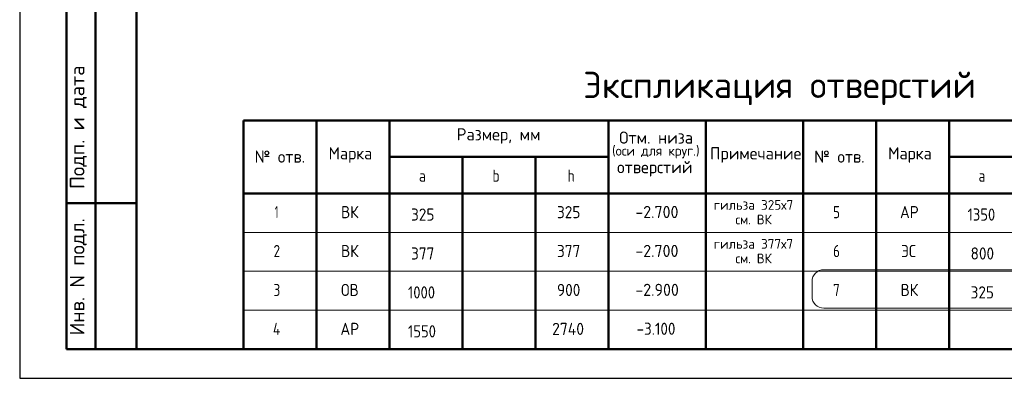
# Model space of a CAD drawing. Header units: millimetres. Extents: x 0 to 21000, y 0 to 14850.
# Tile 1 of 16: x 0 to 8432, y 0 to 3072. Entities that reach past the tile are written whole.
import ezdxf

# ---------------------------------------------------------------- set-up
doc = ezdxf.new("R2010")
doc.units = ezdxf.units.MM
doc.layers.add('Standard', color=7, linetype='Continuous', lineweight=25)
doc.layers.add('Общий01', color=7, linetype='Continuous', lineweight=13)
doc.styles.add('ISOCPEUR', font='txt')

msp = doc.modelspace()

# ---------------------------------------------------------------- linework, layer by layer
at = {"layer": 'Standard', "color": 7, "linetype": 'Continuous', "lineweight": 25, "transparency": 33554687}
msp.add_line((1000, 14600), (1000, 529.1), dxfattribs=at)
at = {"layer": 'Standard', "color": 7, "linetype": 'Continuous', "lineweight": 50, "transparency": 33554687}
for p, q in [((400, 250), (400, 4500)), ((400, 250), (400, 4500)), ((650, 250), (650, 4500)), ((1916.7, 2208.3), (6708.3, 2208.3)), ((1916.7, 2208.3), (1916.7, 1583.3)), ((2541.7, 2208.3), (2541.7, 1583.3)), ((3166.7, 2208.3), (3166.7, 1583.3)), ((5041.7, 2208.3), (5041.7, 1583.3)), ((5875, 2208.3), (5875, 1583.3)), ((6708.3, 2208.3), (11500, 2208.3)), ((6708.3, 2208.3), (6708.3, 1583.3)), ((6708.3, 2208.3), (6708.3, 1583.3)), ((7333.3, 2208.3), (7333.3, 1583.3)), ((7958.3, 2208.3), (7958.3, 1583.3)), ((3166.7, 1895.8), (5041.7, 1895.8)), ((3791.7, 1895.8), (3791.7, 1583.3)), ((4416.7, 1895.8), (4416.7, 1583.3)), ((7958.3, 1895.8), (9833.3, 1895.8)), ((1916.7, 1583.3), (6708.3, 1583.3)), ((1916.7, 1583.3), (1916.7, 1250)), ((2541.7, 1583.3), (2541.7, 1250)), ((3166.7, 1583.3), (3166.7, 1250)), ((3791.7, 1583.3), (3791.7, 1250)), ((4416.7, 1583.3), (4416.7, 1250)), ((5041.7, 1583.3), (5041.7, 1250)), ((5875, 1583.3), (5875, 1250)), ((6708.3, 1583.3), (11500, 1583.3)), ((6708.3, 1583.3), (6708.3, 1250)), ((6708.3, 1583.3), (6708.3, 1250)), ((7333.3, 1583.3), (7333.3, 916.7)), ((7958.3, 1583.3), (7958.3, 916.7)), ((400, 1500), (1000, 1500)), ((1916.7, 1250), (1916.7, 916.7)), ((2541.7, 1250), (2541.7, 916.7)), ((3166.7, 1250), (3166.7, 916.7)), ((3791.7, 1250), (3791.7, 916.7)), ((4416.7, 1250), (4416.7, 916.7)), ((5041.7, 1250), (5041.7, 916.7)), ((5875, 1250), (5875, 916.7)), ((6708.3, 1250), (6708.3, 916.7)), ((6708.3, 1250), (6708.3, 916.7)), ((1916.7, 916.7), (1916.7, 583.3)), ((2541.7, 916.7), (2541.7, 583.3)), ((3166.7, 916.7), (3166.7, 583.3)), ((3791.7, 916.7), (3791.7, 583.3)), ((4416.7, 916.7), (4416.7, 583.3)), ((5041.7, 916.7), (5041.7, 583.3)), ((5875, 916.7), (5875, 583.3)), ((6708.3, 916.7), (6708.3, 583.3)), ((6708.3, 916.7), (6708.3, 583.3)), ((7333.3, 916.7), (7333.3, 583.3)), ((7958.3, 916.7), (7958.3, 583.3)), ((1916.7, 583.3), (1916.7, 250)), ((2541.7, 583.3), (2541.7, 250)), ((3166.7, 583.3), (3166.7, 250)), ((3791.7, 583.3), (3791.7, 250)), ((4416.7, 583.3), (4416.7, 250)), ((5041.7, 583.3), (5041.7, 250)), ((5875, 583.3), (5875, 250)), ((6708.3, 583.3), (6708.3, 250)), ((6708.3, 583.3), (6708.3, 250)), ((7333.3, 583.3), (7333.3, 250)), ((7958.3, 583.3), (7958.3, 250)), ((1000, 250), (400, 250)), ((1916.7, 250), (2541.7, 250)), ((2541.7, 250), (3166.7, 250)), ((3166.7, 250), (3791.7, 250)), ((3791.7, 250), (4416.7, 250)), ((4416.7, 250), (5041.7, 250)), ((5041.7, 250), (5875, 250)), ((5875, 250), (6708.3, 250)), ((6708.3, 250), (7333.3, 250)), ((7333.3, 250), (7958.3, 250)), ((7958.3, 250), (8583.3, 250))]:
    msp.add_line(p, q, dxfattribs=at)
at = {"layer": 'Standard', "color": 7, "linetype": 'Continuous', "lineweight": 13, "transparency": 33554687}
for p, q in [((1916.7, 1583.3), (6708.3, 1583.3)), ((1916.7, 1583.3), (6708.3, 1583.3)), ((1916.7, 1583.3), (6708.3, 1583.3)), ((6708.3, 1583.3), (11500, 1583.3)), ((6708.3, 1583.3), (11500, 1583.3)), ((6708.3, 1583.3), (11500, 1583.3)), ((1916.7, 1250), (2541.7, 1250)), ((2541.7, 1250), (3166.7, 1250)), ((3166.7, 1250), (3791.7, 1250)), ((3791.7, 1250), (4416.7, 1250)), ((4416.7, 1250), (5041.7, 1250)), ((5041.7, 1250), (5875, 1250)), ((5875, 1250), (6708.3, 1250)), ((6708.3, 1250), (7333.3, 1250)), ((7333.3, 1250), (7958.3, 1250)), ((7958.3, 1250), (8583.3, 1250)), ((1916.7, 916.7), (2541.7, 916.7)), ((2541.7, 916.7), (3166.7, 916.7)), ((3166.7, 916.7), (3791.7, 916.7)), ((3791.7, 916.7), (4416.7, 916.7)), ((4416.7, 916.7), (5041.7, 916.7)), ((5041.7, 916.7), (5875, 916.7)), ((5875, 916.7), (6708.3, 916.7)), ((6708.3, 916.7), (7333.3, 916.7)), ((7333.3, 916.7), (7958.3, 916.7)), ((7958.3, 916.7), (8583.3, 916.7)), ((1916.7, 583.3), (2541.7, 583.3)), ((2541.7, 583.3), (3166.7, 583.3)), ((3166.7, 583.3), (3791.7, 583.3)), ((3791.7, 583.3), (4416.7, 583.3)), ((4416.7, 583.3), (5041.7, 583.3)), ((5041.7, 583.3), (5875, 583.3)), ((5875, 583.3), (6708.3, 583.3)), ((6708.3, 583.3), (11500, 583.3))]:
    msp.add_line(p, q, dxfattribs=at)
at = {"layer": 'Standard', "color": 7, "linetype": 'Continuous', "lineweight": 25, "transparency": 33554687}
msp.add_lwpolyline([(0, 0), (21000, 0), (21000, 14850), (0, 14850), (0, 0)], close=True, dxfattribs=at)
at = {"layer": 'Standard', "color": 7, "linetype": 'Continuous', "lineweight": 50, "transparency": 33554687}
msp.add_lwpolyline([(1000, 14600), (20750, 14600), (20750, 250), (1000, 250), (1000, 14600)], close=True, dxfattribs=at)
at = {"layer": 'Общий01', "color": 240, "linetype": 'Continuous', "lineweight": 18, "transparency": 33554687}
for p, q in [((6885.3, 930.3), (11378.4, 930.3)), ((6785.3, 700.6), (6785.3, 830.3)), ((11378.4, 600.6), (6885.3, 600.6))]:
    msp.add_line(p, q, dxfattribs=at)
for centre, start, end in [((6885.3, 830.3), 90, 180), ((6885.3, 700.6), 180, 270)]:
    msp.add_arc(centre, 100, start, end, dxfattribs=at)

# ---------------------------------------------------------------- texts
at = {"layer": 'Standard', "color": 7, "linetype": 'Continuous', "lineweight": 50, "transparency": 33554687, "insert": (4825.9, 2339.6), "char_height": 225, "width": 3506.633, "attachment_point": 7, "style": 'ISOCPEUR'}
msp.add_mtext('\\W0.99;Экспликация отверстий', dxfattribs=at)
at = {"layer": 'Standard', "color": 7, "linetype": 'Continuous', "lineweight": 50, "transparency": 33554687, "char_height": 125, "attachment_point": 7, "rotation": 90, "style": 'ISOCPEUR'}
for s, insert, width in [('\\A1;{\\fISOCPEUR|i0|b0;\\H125.000000;\\W1.000000;\\C7;Подп. и дата}\\P', (574.7, 1621.1), 1098.529), ('\\A1;{\\fISOCPEUR|i0|b0;\\H125.000000;\\W1.000000;\\C7;Инв. N подл.}\\P', (574.7, 367), 1010.897)]:
    msp.add_mtext(s, dxfattribs=dict(at, insert=insert, width=width))
at = {"layer": 'Standard', "color": 7, "linetype": 'Continuous', "lineweight": 18, "transparency": 33554687, "attachment_point": 7, "style": 'ISOCPEUR'}
for s, insert, char_height, width in [('\\W0.97;Размер, мм', (3742.3, 2009.5), 104.167, 779.394), ('\\W0.97;Отм. низа', (5133.7, 2009.5), 104.167, 701.144), ('\\W0.96;№ отв.', (2011.9, 1846.8), 104.167, 507.92), ('\\W0.95;Марка', (2645.1, 1846.8), 104.167, 455.556), ('\\W0.98;(оси для круг.)', (5073, 1884.5), 83.333, 806.996), ('\\W0.97;Примечание', (5911.6, 1846.8), 104.167, 810.553), ('\\W0.96;№ отв.', (6803.6, 1846.8), 104.167, 507.913), ('\\W0.95;Марка', (7436.7, 1846.8), 104.167, 455.553), ('\\W0.78;b', (4049.1, 1683.7), 104.17, 113.339), ('\\W0.78;h', (4692.5, 1683.7), 104.17, 113.339), ('\\W0.97;отверстий', (5115.5, 1728.2), 104.167, 737.662), ('\\W0.80;а', (3418.9, 1683.7), 104.17, 124.937), ('\\W0.80;а', (8210.6, 1683.7), 104.17, 124.942), ('\\W0.98;гильза 325х7', (5943.9, 1443.3), 83.333, 736.01), ('\\W0.56;1', (2184.5, 1371.2), 104.17, 81.015), ('\\W0.89;ВК', (2752.2, 1371.2), 104.17, 212.868), ('\\W0.91;325', (3351.2, 1350.4), 104.17, 266.093), ('\\W0.91;325', (4601.2, 1371.2), 104.17, 266.093), ('\\W0.95;-2.700', (5272.2, 1372.3), 104.167, 444.943), ('\\W0.78;5', (6965.8, 1371.2), 104.17, 113.344), ('\\W0.89;АР', (7538.7, 1371.2), 104.17, 223.605), ('\\W0.87;1350', (8116.8, 1350.4), 104.167, 315.77), ('\\W0.95;см. ВК', (6129.3, 1318.3), 83.333, 364.531), ('\\W0.98;гильза 377х7', (5943.9, 1110), 83.333, 736.01), ('\\W0.78;2', (2174.1, 1037.9), 104.17, 113.334), ('\\W0.89;ВК', (2752.2, 1037.9), 104.17, 212.868), ('\\W0.91;377', (3351.2, 1017.1), 104.17, 266.093), ('\\W0.91;377', (4601.2, 1037.9), 104.17, 266.093), ('\\W0.95;-2.700', (5272.2, 1039), 104.167, 444.943), ('\\W0.78;6', (6965.8, 1037.9), 104.17, 113.344), ('\\W0.88;ЭС', (7549.1, 1037.9), 104.17, 202.083), ('\\W0.91;800', (8142.9, 1017.1), 104.17, 266.093), ('\\W0.95;см. ВК', (6129.3, 985), 83.333, 364.531), ('\\W0.78;3', (2174.1, 704.6), 104.17, 113.334), ('\\W0.89;ОВ', (2752.2, 704.6), 104.17, 212.868), ('\\W0.87;1000', (3325.2, 683.7), 104.167, 315.774), ('\\W0.91;900', (4601.2, 704.6), 104.17, 266.093), ('\\W0.95;-2.900', (5272.2, 705.7), 104.167, 444.943), ('\\W0.78;7', (6965.8, 704.6), 104.17, 113.344), ('\\W0.89;ВК', (7543.9, 704.6), 104.17, 212.86), ('\\W0.91;325', (8142.9, 683.7), 104.17, 266.093), ('\\W0.80;4', (2168.9, 371.2), 104.17, 124.937), ('\\W0.89;АР', (2747, 371.2), 104.17, 223.616), ('\\W0.87;1550', (3325.2, 350.4), 104.167, 315.774), ('\\W0.93;2740', (4559.5, 371.2), 104.167, 350.56), ('\\W0.90;-3.100', (5282.6, 372.3), 104.167, 421.573)]:
    msp.add_mtext(s, dxfattribs=dict(at, insert=insert, char_height=char_height, width=width))

doc.saveas('drawing.dxf')
